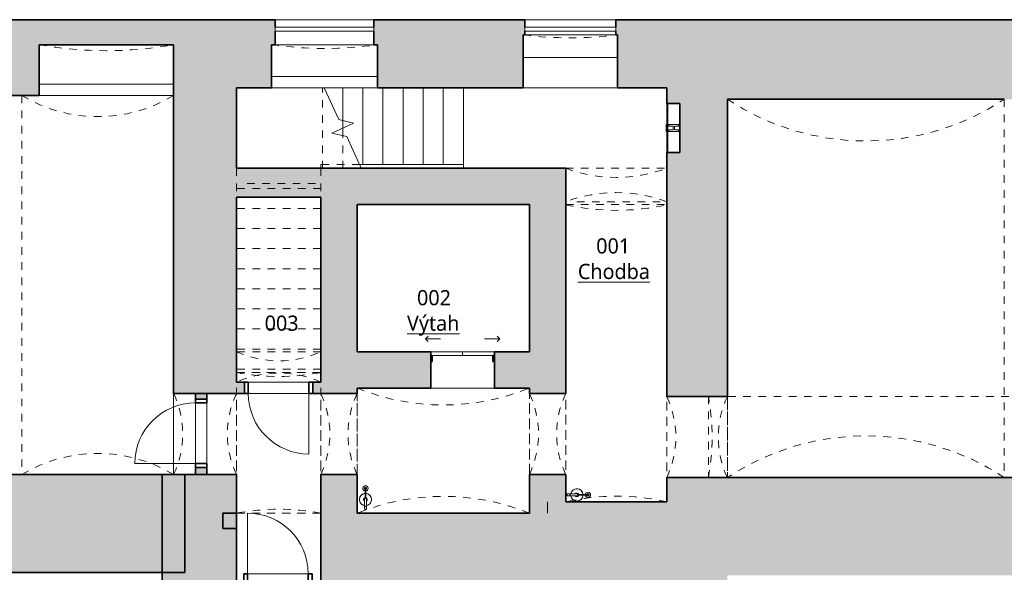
# Model space of a CAD drawing. Header units: metres. Extents: x -0.2 to 44.7, y -1.1 to 27.9.
# Tile 3 of 7: x 8.6 to 21.6, y 7.5 to 14.7. Entities that reach past the tile are written whole.
import ezdxf

# ---------------------------------------------------------------- set-up
doc = ezdxf.new("R2010")
doc.units = ezdxf.units.M
for name, pattern in [('AV - Carkovana 2mm', [0.0027, 0.002, -0.0007]), ('AV - Cerch_ 1 tecka 4mm', [0.006, 0.004, -0.001, 0, -0.001]), ('AV - Cerch_ 2 tecky 2mm', [0.0038, 0.002, -0.0006, 0, -0.0006, 0, -0.0006]), ('AV - Cerch_ 2 tecky 4mm', [0.008, 0.004, -0.0015, 0, -0.001, 0, -0.0015])]:
    doc.linetypes.add(name, pattern=pattern)
doc.layers.add('AV-MISTNOSTI', color=5, linetype='Continuous', lineweight=5, true_color=0x0000ff)
for name, color, linetype, lineweight in [('AV-SRAFY', 7, 'Continuous', 35), ('AV-STAVBA', 7, 'Continuous', 18), ('AV-VYBAVENI', 7, 'Continuous', 18)]:
    doc.layers.add(name, color=color, linetype=linetype, lineweight=lineweight)
doc.styles.add('Trebuchet MS_B', font='trebuc.ttf', dxfattribs={"height": 0.2})

# ---------------------------------------------------------------- blocks, each defined once
blk = doc.blocks.new('GM_Otvor s klenutým nadpražím - 1070x2150_1200-881159-1PP')
at = {"layer": 'AV-STAVBA', "color": 254, "linetype": 'AV - Cerch_ 1 tecka 4mm', "lineweight": 13, "true_color": 0xcccccc}
for p, q in [((-0.535, 0.24), (0.535, 0.24)), ((0.451, -0.24), (-0.451, -0.24))]:
    blk.add_line(p, q, dxfattribs=at)
for centre, start, end in [((0, 1.373), 244.7157, 295.2843), ((0, -1.373), 64.7157, 115.2843)]:
    blk.add_arc(centre, 1.253, start, end, dxfattribs=at)
blk = doc.blocks.new('GM_Otvor s klenutým nadpražím - 1070x2100_1400-881446-1PP')
at = {"layer": 'AV-STAVBA', "color": 254, "linetype": 'AV - Cerch_ 1 tecka 4mm', "lineweight": 13, "true_color": 0xcccccc}
for p, q in [((-0.535, 0.4), (0.535, 0.4)), ((0.451, -0.4), (-0.451, -0.4))]:
    blk.add_line(p, q, dxfattribs=at)
for centre, start, end in [((0, 1.533), 244.7157, 295.2843), ((0, -1.533), 64.7157, 115.2843)]:
    blk.add_arc(centre, 1.253, start, end, dxfattribs=at)
blk = doc.blocks.new('GM_Otvor s klenutým nadpražím - 1070x2150_1200-898505-1PP')
at = {"layer": 'AV-STAVBA', "color": 254, "linetype": 'AV - Cerch_ 1 tecka 4mm', "lineweight": 13, "true_color": 0xcccccc}
for p, q in [((-0.535, 0.415), (0.535, 0.415)), ((0.451, -0.415), (-0.451, -0.415))]:
    blk.add_line(p, q, dxfattribs=at)
for centre, start, end in [((0, 1.548), 244.7157, 295.2843), ((0, -1.548), 64.7157, 115.2843)]:
    blk.add_arc(centre, 1.253, start, end, dxfattribs=at)
blk = doc.blocks.new('GM_Otvor_obdélníkový - 1110x2000-898613-1PP')
at = {"layer": 'AV-STAVBA', "color": 254, "linetype": 'AV - Cerch_ 1 tecka 4mm', "lineweight": 13, "true_color": 0xcccccc}
for p, q in [((-0.555, 0.475), (0.555, 0.475)), ((-0.555, -0.475), (0.555, -0.475)), ((-0.555, -0.475), (0.555, -0.475))]:
    blk.add_line(p, q, dxfattribs=at)
blk = doc.blocks.new('DO_1-P_Ocel_ - 800x1850_150-1029145-1PP')
at = {"layer": 'AV-STAVBA', "color": 254, "true_color": 0xcccccc}
for p, q in [((-0.4, 0.875), (-0.4, 0.075)), ((-0.4, 0.075), (0.4, 0.075)), ((-0.4, -0.075), (0.4, -0.075))]:
    blk.add_line(p, q, dxfattribs=at)
at = {"layer": 'AV-STAVBA', "color": 254, "linetype": 'AV - Cerch_ 1 tecka 4mm', "true_color": 0xcccccc}
for p, q in [((-0.45, 0.075), (0.45, 0.075)), ((-0.4, 0.075), (0.4, 0.075)), ((-0.45, -0.075), (0.45, -0.075)), ((-0.4, -0.075), (0.4, -0.075))]:
    blk.add_line(p, q, dxfattribs=at)
at = {"layer": 'AV-STAVBA', "color": 254, "lineweight": 35, "true_color": 0xcccccc}
for p, q in [((-0.4, 0.075), (-0.45, 0.075)), ((-0.45, 0.075), (-0.45, -0.075)), ((-0.4, -0.075), (-0.4, 0.075)), ((0.45, 0.075), (0.4, 0.075)), ((0.4, 0.075), (0.4, -0.075)), ((0.45, -0.075), (0.45, 0.075)), ((-0.45, -0.075), (-0.4, -0.075)), ((0.4, -0.075), (0.45, -0.075))]:
    blk.add_line(p, q, dxfattribs=at)
at = {"layer": 'AV-STAVBA', "color": 254, "true_color": 0xcccccc}
blk.add_arc((-0.4, 0.075), 0.8, 0, 90, dxfattribs=at)
blk = doc.blocks.new('DO_1-P_Ocel_ - 800x1970_150-917843-1PP')
at = {"layer": 'AV-STAVBA', "color": 254, "true_color": 0xcccccc}
for p, q in [((-0.4, 0.875), (-0.4, 0.075)), ((-0.4, 0.075), (0.4, 0.075)), ((-0.4, -0.075), (0.4, -0.075))]:
    blk.add_line(p, q, dxfattribs=at)
at = {"layer": 'AV-STAVBA', "color": 254, "linetype": 'AV - Cerch_ 1 tecka 4mm', "true_color": 0xcccccc}
for p, q in [((-0.45, 0.075), (0.45, 0.075)), ((-0.4, 0.075), (0.4, 0.075)), ((-0.45, -0.075), (0.45, -0.075)), ((-0.4, -0.075), (0.4, -0.075))]:
    blk.add_line(p, q, dxfattribs=at)
at = {"layer": 'AV-STAVBA', "color": 254, "lineweight": 35, "true_color": 0xcccccc}
for p, q in [((-0.4, 0.075), (-0.45, 0.075)), ((-0.45, 0.075), (-0.45, -0.075)), ((-0.4, -0.075), (-0.4, 0.075)), ((0.45, 0.075), (0.4, 0.075)), ((0.4, 0.075), (0.4, -0.075)), ((0.45, -0.075), (0.45, 0.075)), ((-0.45, -0.075), (-0.4, -0.075)), ((0.4, -0.075), (0.45, -0.075))]:
    blk.add_line(p, q, dxfattribs=at)
at = {"layer": 'AV-STAVBA', "color": 254, "true_color": 0xcccccc}
blk.add_arc((-0.4, 0.075), 0.8, 0, 90, dxfattribs=at)
blk = doc.blocks.new('DO_2_Ocel__posuvné_výtahové - 800x1970-923742-1PP')
at = {"layer": 'AV-STAVBA', "color": 254, "linetype": 'AV - Cerch_ 1 tecka 4mm', "true_color": 0xcccccc}
blk.add_line((-0.52, 0.24), (0.52, 0.24), dxfattribs=at)
at = {"layer": 'AV-STAVBA', "color": 254, "lineweight": 35, "true_color": 0xcccccc}
for p, q in [((-0.4, -0.11), (-0.42, -0.11)), ((-0.42, -0.11), (-0.42, -0.19)), ((-0.4, -0.19), (-0.4, -0.11)), ((0.42, -0.11), (0.4, -0.11)), ((0.4, -0.11), (0.4, -0.19)), ((0.42, -0.19), (0.42, -0.11)), ((-0.42, -0.19), (-0.4, -0.19)), ((0.4, -0.19), (0.42, -0.19))]:
    blk.add_line(p, q, dxfattribs=at)
at = {"layer": 'AV-STAVBA', "color": 254, "true_color": 0xcccccc}
for p, q in [((-0.42, -0.19), (0, -0.19)), ((-0.42, -0.24), (-0.42, -0.19)), ((0, -0.24), (-0.42, -0.24)), ((0, -0.19), (0.42, -0.19)), ((0, -0.19), (0.42, -0.19)), ((0, -0.24), (0, -0.19)), ((0.42, -0.24), (0, -0.24)), ((0.42, -0.19), (0.42, -0.24)), ((-0.49, -0.41), (-0.454, -0.375)), ((0.49, -0.41), (0.454, -0.375)), ((-0.49, -0.41), (-0.29, -0.41)), ((-0.49, -0.41), (-0.454, -0.445)), ((0.49, -0.41), (0.29, -0.41)), ((0.49, -0.41), (0.454, -0.445))]:
    blk.add_line(p, q, dxfattribs=at)
blk = doc.blocks.new('GM_Otvor s klenutým nadpražím - 1330x2730_1400-924258-1PP')
at = {"layer": 'AV-STAVBA', "color": 254, "linetype": 'AV - Cerch_ 1 tecka 4mm', "lineweight": 13, "true_color": 0xcccccc}
for p, q in [((-0.665, 0.24), (0.665, 0.24)), ((0.581, -0.202), (-0.581, -0.202))]:
    blk.add_line(p, q, dxfattribs=at)
for centre, start, end in [((0, 2.023), 249.542, 290.458), ((0, -1.984), 69.542, 110.458)]:
    blk.add_arc(centre, 1.903, start, end, dxfattribs=at)
blk = doc.blocks.new('GM_Otvor_obdélníkový - 1110x2380-1031040-1PP')
at = {"layer": 'AV-STAVBA', "color": 254, "linetype": 'AV - Cerch_ 1 tecka 4mm', "lineweight": 13, "true_color": 0xcccccc}
for p, q in [((-0.555, 0.19), (0.555, 0.19)), ((-0.555, -0.19), (0.555, -0.19)), ((-0.555, -0.19), (0.555, -0.19))]:
    blk.add_line(p, q, dxfattribs=at)
blk = doc.blocks.new('Railing - Railing-1021996-1PP')
at = {"layer": 'AV-STAVBA', "color": 254, "linetype": 'AV - Cerch_ 2 tecky 2mm', "true_color": 0xcccccc}
for p, q in [((12.555, 12.789), (12.555, 12.839)), ((12.58, 12.839), (12.555, 12.839)), ((12.58, 12.789), (12.555, 12.789)), ((13.068, 12.839), (12.58, 12.839)), ((13.092, 12.789), (12.58, 12.789))]:
    blk.add_line(p, q, dxfattribs=at)
at = {"layer": 'AV-STAVBA', "color": 254, "true_color": 0xcccccc}
for p, q in [((13.068, 12.839), (13.092, 12.789)), ((14.435, 12.839), (13.068, 12.839)), ((14.435, 12.789), (13.092, 12.789)), ((14.435, 12.839), (14.435, 12.789))]:
    blk.add_line(p, q, dxfattribs=at)
blk = doc.blocks.new('GM_Otvor_obdélníkový - 1110x2050-1031564-1PP')
at = {"layer": 'AV-STAVBA', "color": 254, "linetype": 'AV - Cerch_ 1 tecka 4mm', "lineweight": 13, "true_color": 0xcccccc}
for p, q in [((-0.475, 0.1), (0.475, 0.1)), ((-0.475, -0.1), (0.475, -0.1)), ((-0.475, -0.1), (0.475, -0.1))]:
    blk.add_line(p, q, dxfattribs=at)
blk = doc.blocks.new('WI_1-1_sklepní_s příčlemi_s klenutým nadpražím_2x šikmý parapet_ nadpraží - 1300x600-1034807-1PP')
at = {"layer": 'AV-STAVBA', "color": 254, "true_color": 0xcccccc}
for p, q in [((-0.65, -0.3), (0.65, -0.3)), ((-0.65, -0.35), (-0.65, -0.3)), ((0.65, -0.35), (-0.65, -0.35)), ((0.65, -0.3), (0.65, -0.35))]:
    blk.add_line(p, q, dxfattribs=at)
at = {"layer": 'AV-STAVBA', "color": 254, "linetype": 'AV - Carkovana 2mm', "true_color": 0xcccccc}
blk.add_arc((0, -5.071), 5, 81.9522, 98.0478, dxfattribs=at)
blk = doc.blocks.new('WI_1-1_sklepní_s příčlemi_s klenutým nadpražím_2x šikmý parapet_ nadpraží - 1200x600-1035326-1PP')
at = {"layer": 'AV-STAVBA', "color": 254, "true_color": 0xcccccc}
for p, q in [((-0.6, -0.3), (0.6, -0.3)), ((-0.6, -0.35), (-0.6, -0.3)), ((0.6, -0.35), (-0.6, -0.35)), ((0.6, -0.3), (0.6, -0.35))]:
    blk.add_line(p, q, dxfattribs=at)
at = {"layer": 'AV-STAVBA', "color": 254, "linetype": 'AV - Carkovana 2mm', "true_color": 0xcccccc}
blk.add_arc((0, -5.211), 5, 82.877, 97.123, dxfattribs=at)
blk = doc.blocks.new('WI_nika_sklepní_s příčlemi_s klenutým nadpražím_2x šikmý parapet_ nadpraží - 1770x600-1042306-1PP')
at = {"layer": 'AV-STAVBA', "color": 254, "linetype": 'AV - Carkovana 2mm', "true_color": 0xcccccc}
blk.add_arc((0, -5.091), 5, 79.8049, 100.1951, dxfattribs=at)
blk = doc.blocks.new('GM_Void_valená klenba - GM_Void_valená klenba-1524405-1PP')
at = {"layer": 'AV-STAVBA', "color": 254, "linetype": 'AV - Cerch_ 1 tecka 4mm', "lineweight": 13, "true_color": 0xcccccc}
for p, q in [((-1.825, 2.495), (-1.825, -2.495)), ((-1.825, 2.495), (1.825, 2.495)), ((1.825, 2.495), (1.825, -2.495)), ((-1.825, -2.495), (1.825, -2.495))]:
    blk.add_line(p, q, dxfattribs=at)
for centre, start, end in [((0, 5.244), 236.4248, 303.5752), ((0, -5.244), 56.4248, 123.5752)]:
    blk.add_arc(centre, 3.3, start, end, dxfattribs=at)
blk = doc.blocks.new('GM_Void_valená klenba - GM_Void_valená klenba-1524406-1PP')
at = {"layer": 'AV-STAVBA', "color": 254, "linetype": 'AV - Cerch_ 1 tecka 4mm', "lineweight": 13, "true_color": 0xcccccc}
for p, q in [((-0.535, 2.08), (-0.535, -2.08)), ((-0.535, 2.08), (0.535, 2.08)), ((0.535, 2.08), (0.535, -2.08)), ((-0.535, -2.08), (0.535, -2.08))]:
    blk.add_line(p, q, dxfattribs=at)
for centre, start, end in [((0, 5.032), 259.7273, 280.2727), ((0, -5.032), 79.7273, 100.2727)]:
    blk.add_arc(centre, 3, start, end, dxfattribs=at)
blk = doc.blocks.new('GM_Void_valená klenba - GM_Void_valená klenba-1524407-1PP')
at = {"layer": 'AV-STAVBA', "color": 254, "linetype": 'AV - Cerch_ 1 tecka 4mm', "lineweight": 13, "true_color": 0xcccccc}
for p, q in [((-0.665, 1.96), (-0.665, -1.96)), ((-0.665, 1.96), (0.665, 1.96)), ((0.665, 1.96), (0.665, -1.96)), ((-0.665, -1.96), (0.665, -1.96))]:
    blk.add_line(p, q, dxfattribs=at)
for centre, start, end in [((0, 4.885), 257.1931, 282.8069), ((0, -4.885), 77.1931, 102.8069)]:
    blk.add_arc(centre, 3, start, end, dxfattribs=at)
blk = doc.blocks.new('GM_Void_valená klenba - GM_Void_valená klenba-1524408-1PP')
at = {"layer": 'AV-STAVBA', "color": 254, "linetype": 'AV - Cerch_ 1 tecka 4mm', "lineweight": 13, "true_color": 0xcccccc}
for p, q in [((-1.135, 0.825), (-1.135, -0.825)), ((-1.135, 0.825), (1.135, 0.825)), ((1.135, 0.825), (1.135, -0.825)), ((-1.135, -0.825), (1.135, -0.825))]:
    blk.add_line(p, q, dxfattribs=at)
for centre, start, end in [((0, 3.602), 247.7695, 292.2305), ((0, -3.602), 67.7695, 112.2305)]:
    blk.add_arc(centre, 3, start, end, dxfattribs=at)
blk = doc.blocks.new('GM_Void_valená klenba - GM_Void_valená klenba-1524438-1PP')
at = {"layer": 'AV-STAVBA', "color": 254, "linetype": 'AV - Cerch_ 1 tecka 4mm', "lineweight": 13, "true_color": 0xcccccc}
for p, q in [((-1, 2.5), (-1, -2.5)), ((-1, 2.5), (1, 2.5)), ((1, 2.5), (1, -2.5)), ((-1, -2.5), (1, -2.5))]:
    blk.add_line(p, q, dxfattribs=at)
for centre, start, end in [((0, 4.151), 238.7928, 301.2072), ((0, -4.151), 58.7928, 121.2072)]:
    blk.add_arc(centre, 1.93, start, end, dxfattribs=at)
blk = doc.blocks.new('GM_Otvor s klenutým nadpražím - 1110x2600-1650309-1PP')
at = {"layer": 'AV-STAVBA', "color": 254, "linetype": 'AV - Cerch_ 1 tecka 4mm', "lineweight": 13, "true_color": 0xcccccc}
for p, q in [((0.471, 0.125), (-0.471, 0.125)), ((-0.555, -0.275), (0.555, -0.275))]:
    blk.add_line(p, q, dxfattribs=at)
for centre, start, end in [((0, 1.348), 245.5991, 294.4009), ((0, -1.498), 65.5991, 114.4009)]:
    blk.add_arc(centre, 1.343, start, end, dxfattribs=at)
blk = doc.blocks.new('GM_Void_valená klenba - GM_Void_valená klenba-1534240-1PP')
at = {"layer": 'AV-STAVBA', "color": 254, "linetype": 'AV - Cerch_ 1 tecka 4mm', "lineweight": 13, "true_color": 0xcccccc}
for p, q in [((-0.555, 0.928), (-0.555, -0.927)), ((-0.555, 0.928), (0.555, 0.928)), ((0.555, 0.928), (0.555, -0.927)), ((-0.555, -0.927), (0.555, -0.927))]:
    blk.add_line(p, q, dxfattribs=at)
for centre, start, end in [((0, 3.876), 259.3389, 280.6611), ((0, -3.876), 79.3389, 100.6611)]:
    blk.add_arc(centre, 3, start, end, dxfattribs=at)
blk = doc.blocks.new('PF_Hydrant pod omítku - 650x650-1545743-1PP')
at = {"layer": 'AV-VYBAVENI', "color": 254, "true_color": 0xcccccc}
for p, q in [((-0.778, 0.4), (-0.128, 0.4)), ((-0.778, 0.4), (-0.778, 0.387)), ((-0.778, 0.4), (-0.778, 0.225)), ((-0.498, 0.405), (-0.478, 0.405)), ((-0.498, 0.4), (-0.498, 0.405)), ((-0.478, 0.405), (-0.428, 0.405)), ((-0.478, 0.4), (-0.478, 0.405)), ((-0.428, 0.405), (-0.408, 0.405)), ((-0.428, 0.4), (-0.428, 0.405)), ((-0.408, 0.4), (-0.408, 0.405)), ((-0.128, 0.4), (-0.128, 0.387)), ((-0.128, 0.225), (-0.128, 0.4)), ((-0.128, 0.387), (-0.778, 0.387)), ((-0.498, 0.372), (-0.498, 0.242)), ((-0.478, 0.372), (-0.498, 0.372)), ((-0.478, 0.317), (-0.478, 0.372)), ((-0.428, 0.317), (-0.478, 0.317)), ((-0.428, 0.297), (-0.478, 0.297)), ((-0.478, 0.242), (-0.478, 0.297)), ((-0.428, 0.372), (-0.428, 0.317)), ((-0.408, 0.372), (-0.428, 0.372)), ((-0.428, 0.297), (-0.428, 0.242)), ((-0.408, 0.242), (-0.408, 0.372)), ((-0.778, 0.225), (-0.128, 0.225)), ((-0.498, 0.242), (-0.478, 0.242)), ((-0.428, 0.242), (-0.408, 0.242))]:
    blk.add_line(p, q, dxfattribs=at)
blk = doc.blocks.new('GM_Hasicí přístroj - Hasici pristroj-1546942-1PP')
at = {"layer": 'AV-STAVBA', "color": 254, "lineweight": 13, "true_color": 0xcccccc}
for p, q in [((-0.042, 0.004), (-0.101, 0.004)), ((-0.042, 0.011), (0.058, 0.011)), ((-0.042, 0.011), (-0.042, -0.014)), ((0.058, 0.011), (0.06, 0.011)), ((0.058, 0.011), (0.058, -0.014)), ((0.06, 0.011), (0.098, 0.011)), ((0.06, 0.011), (0.06, -0.014)), ((0.098, 0.011), (0.098, -0.014)), ((-0.101, -0.006), (-0.042, -0.006)), ((0.058, -0.014), (-0.042, -0.014)), ((0.06, -0.014), (0.058, -0.014)), ((0.098, -0.014), (0.06, -0.014))]:
    blk.add_line(p, q, dxfattribs=at)
at = {"layer": 'AV-STAVBA', "color": 254, "lineweight": 13, "true_color": 0xcccccc, "flags": 128}
for points in [[(-0.101, 0.004), (-0.103, 0.004), (-0.106, 0.004), (-0.109, 0.004), (-0.112, 0.004), (-0.115, 0.004), (-0.118, 0.004), (-0.121, 0.004), (-0.123, 0.004), (-0.126, 0.004), (-0.129, 0.004), (-0.131, 0.004), (-0.134, 0.004), (-0.137, 0.004), (-0.139, 0.004), (-0.142, 0.004), (-0.144, 0.004), (-0.147, 0.004), (-0.149, 0.004), (-0.151, 0.004), (-0.153, 0.004), (-0.156, 0.004), (-0.158, 0.004), (-0.16, 0.004), (-0.162, 0.004), (-0.163, 0.004), (-0.165, 0.004), (-0.167, 0.004), (-0.168, 0.004), (-0.17, 0.004), (-0.171, 0.004), (-0.171, 0.004)], [(-0.171, -0.006), (-0.17, -0.006), (-0.169, -0.006), (-0.167, -0.006), (-0.166, -0.006), (-0.164, -0.006), (-0.162, -0.006), (-0.16, -0.006), (-0.158, -0.006), (-0.156, -0.006), (-0.154, -0.006), (-0.152, -0.006), (-0.15, -0.006), (-0.148, -0.006), (-0.145, -0.006), (-0.143, -0.006), (-0.14, -0.006), (-0.138, -0.006), (-0.135, -0.006), (-0.133, -0.006), (-0.13, -0.006), (-0.127, -0.006), (-0.124, -0.006), (-0.122, -0.006), (-0.119, -0.006), (-0.116, -0.006), (-0.113, -0.006), (-0.11, -0.006), (-0.107, -0.006), (-0.105, -0.006), (-0.102, -0.006), (-0.101, -0.006)]]:
    blk.add_lwpolyline(points, dxfattribs=at)
at = {"layer": 'AV-STAVBA', "color": 254, "lineweight": 13, "true_color": 0xcccccc}
for centre, radius, start, end in [((-0.177, -0.001), 0.035, 7.2375, 180), ((-0.176, -0.001), 0.015, 18.6492, 180), ((-0.176, -0.001), 0.015, 165, 180), ((-0.176, -0.001), 0.015, 105, 134.9362), ((-0.171, -0.001), 0.005, 150, 180), ((-0.171, -0.001), 0.005, 90, 120), ((-0.176, -0.001), 0.015, 45.0638, 75), ((-0.176, -0.001), 0.015, 18.6492, 44.9362), ((-0.031, -0.001), 0.08, 90, 176.3766), ((-0.031, -0.001), 0.08, 159.9713, 176.4282), ((-0.031, -0.001), 0.08, 114.9713, 155.3775), ((-0.031, -0.001), 0.08, 90, 110.0287), ((-0.031, -0.001), 0.025, 90, 169.2003), ((-0.031, -0.001), 0.08, 69.9713, 90), ((-0.031, -0.001), 0.08, 9.1868, 90), ((-0.031, -0.001), 0.025, 30, 90), ((-0.031, -0.001), 0.08, 24.6225, 65.0287), ((-0.031, -0.001), 0.08, 9.0556, 20.0287), ((-0.177, -0.001), 0.035, 180, 351.9689), ((-0.176, -0.001), 0.015, 174.9501, 180), ((-0.176, -0.001), 0.015, 180, 185.0499), ((-0.176, -0.001), 0.015, 180, 224.9362), ((-0.176, -0.001), 0.015, 180, 341.9765), ((-0.176, -0.001), 0.015, 240, 270), ((-0.171, -0.001), 0.005, 180, 210), ((-0.171, -0.001), 0.005, 240, 285), ((-0.176, -0.001), 0.015, 330, 341.9765), ((-0.031, -0.001), 0.08, 183.5619, 200.0287), ((-0.031, -0.001), 0.08, 183.6137, 270), ((-0.031, -0.001), 0.08, 204.9713, 245.0287), ((-0.031, -0.001), 0.08, 249.9713, 270), ((-0.031, -0.001), 0.025, 190.7995, 270), ((-0.031, -0.001), 0.08, 270, 350.8132), ((-0.031, -0.001), 0.025, 270, 330), ((-0.031, -0.001), 0.08, 270, 290.0287), ((-0.031, -0.001), 0.08, 294.9713, 335.0287), ((-0.031, -0.001), 0.08, 339.9713, 350.9444)]:
    blk.add_arc(centre, radius, start, end, dxfattribs=at)
for points, knots in [([(-0.176, -0.001), (-0.176, -0.001), (-0.176, 0), (-0.175, 0.002), (-0.174, 0.003), (-0.173, 0.003), (-0.173, 0.003), (-0.172, 0.003)], [0, 0, 0, 0, 0.1111111, 0.2222222, 0.3333333, 0.3888889, 0.4444444, 0.4444444, 0.4444444, 0.4444444]), ([(-0.169, -0.006), (-0.169, -0.006), (-0.17, -0.006), (-0.171, -0.006), (-0.171, -0.006), (-0.172, -0.006), (-0.173, -0.006), (-0.174, -0.006), (-0.175, -0.005), (-0.176, -0.003), (-0.176, -0.002), (-0.176, -0.001)], [0.3333333, 0.3333333, 0.3333333, 0.3333333, 0.3888889, 0.4444444, 0.5, 0.5555556, 0.6111111, 0.6666667, 0.7777778, 0.8888889, 1, 1, 1, 1])]:
    blk.add_open_spline(points, degree=3, knots=knots, dxfattribs=at)
for points in [[(-0.1, -0.001), (-0.1, -0.001), (-0.1, 0), (-0.1, 0.002), (-0.101, 0.003), (-0.101, 0.003), (-0.101, 0.003)], [(-0.101, -0.006), (-0.101, -0.006), (-0.101, -0.006), (-0.1, -0.005), (-0.1, -0.003), (-0.1, -0.002), (-0.1, -0.001)]]:
    blk.add_open_spline(points, degree=3, dxfattribs=at)
blk = doc.blocks.new('GM_Hasicí přístroj - Hasici pristroj-V2-1PP')
at = {"layer": 'AV-STAVBA', "color": 254, "lineweight": 13, "true_color": 0xcccccc}
for p, q in [((-0.042, 0.004), (-0.101, 0.004)), ((-0.042, 0.011), (0.058, 0.011)), ((-0.042, 0.011), (-0.042, -0.014)), ((0.058, 0.011), (0.06, 0.011)), ((0.058, 0.011), (0.058, -0.014)), ((0.06, 0.011), (0.098, 0.011)), ((0.06, 0.011), (0.06, -0.014)), ((0.098, 0.011), (0.098, -0.014)), ((-0.101, -0.006), (-0.042, -0.006)), ((0.058, -0.014), (-0.042, -0.014)), ((0.06, -0.014), (0.058, -0.014)), ((0.098, -0.014), (0.06, -0.014))]:
    blk.add_line(p, q, dxfattribs=at)
at = {"layer": 'AV-STAVBA', "color": 254, "lineweight": 13, "true_color": 0xcccccc, "flags": 128}
for points in [[(-0.101, 0.004), (-0.103, 0.004), (-0.106, 0.004), (-0.109, 0.004), (-0.112, 0.004), (-0.115, 0.004), (-0.118, 0.004), (-0.121, 0.004), (-0.123, 0.004), (-0.126, 0.004), (-0.129, 0.004), (-0.131, 0.004), (-0.134, 0.004), (-0.137, 0.004), (-0.139, 0.004), (-0.142, 0.004), (-0.144, 0.004), (-0.147, 0.004), (-0.149, 0.004), (-0.151, 0.004), (-0.153, 0.004), (-0.156, 0.004), (-0.158, 0.004), (-0.16, 0.004), (-0.162, 0.004), (-0.163, 0.004), (-0.165, 0.004), (-0.167, 0.004), (-0.168, 0.004), (-0.17, 0.004), (-0.171, 0.004), (-0.171, 0.004)], [(-0.171, -0.006), (-0.17, -0.006), (-0.169, -0.006), (-0.167, -0.006), (-0.166, -0.006), (-0.164, -0.006), (-0.162, -0.006), (-0.16, -0.006), (-0.158, -0.006), (-0.156, -0.006), (-0.154, -0.006), (-0.152, -0.006), (-0.15, -0.006), (-0.148, -0.006), (-0.145, -0.006), (-0.143, -0.006), (-0.14, -0.006), (-0.138, -0.006), (-0.135, -0.006), (-0.133, -0.006), (-0.13, -0.006), (-0.127, -0.006), (-0.124, -0.006), (-0.122, -0.006), (-0.119, -0.006), (-0.116, -0.006), (-0.113, -0.006), (-0.11, -0.006), (-0.107, -0.006), (-0.105, -0.006), (-0.102, -0.006), (-0.101, -0.006)]]:
    blk.add_lwpolyline(points, dxfattribs=at)
at = {"layer": 'AV-STAVBA', "color": 254, "lineweight": 13, "true_color": 0xcccccc}
for centre, radius, start, end in [((-0.177, -0.001), 0.035, 7.2375, 180), ((-0.176, -0.001), 0.015, 18.6492, 180), ((-0.176, -0.001), 0.015, 165, 180), ((-0.176, -0.001), 0.015, 105, 134.9362), ((-0.171, -0.001), 0.005, 150, 180), ((-0.171, -0.001), 0.005, 90, 120), ((-0.176, -0.001), 0.015, 45.0638, 75), ((-0.176, -0.001), 0.015, 18.6492, 44.9362), ((-0.031, -0.001), 0.08, 90, 176.3766), ((-0.031, -0.001), 0.08, 159.9713, 176.4282), ((-0.031, -0.001), 0.08, 114.9713, 155.0287), ((-0.031, -0.001), 0.08, 90, 110.4363), ((-0.031, -0.001), 0.025, 90, 169.2003), ((-0.031, -0.001), 0.08, 69.9713, 90), ((-0.031, -0.001), 0.08, 9.1868, 90), ((-0.031, -0.001), 0.025, 30, 90), ((-0.031, -0.001), 0.08, 24.9713, 65.0287), ((-0.031, -0.001), 0.08, 9.0556, 20.0287), ((-0.177, -0.001), 0.035, 180, 351.9689), ((-0.176, -0.001), 0.015, 174.9501, 180), ((-0.176, -0.001), 0.015, 180, 185.0499), ((-0.176, -0.001), 0.015, 180, 224.9362), ((-0.176, -0.001), 0.015, 180, 341.9765), ((-0.176, -0.001), 0.015, 240, 270), ((-0.171, -0.001), 0.005, 180, 210), ((-0.171, -0.001), 0.005, 240, 285), ((-0.176, -0.001), 0.015, 330, 341.9765), ((-0.031, -0.001), 0.08, 183.5619, 200.0287), ((-0.031, -0.001), 0.08, 183.6137, 270), ((-0.031, -0.001), 0.08, 204.9713, 245.0287), ((-0.031, -0.001), 0.08, 249.5637, 270), ((-0.031, -0.001), 0.025, 190.7995, 270), ((-0.031, -0.001), 0.08, 270, 350.8132), ((-0.031, -0.001), 0.025, 270, 330), ((-0.031, -0.001), 0.08, 270, 290.0287), ((-0.031, -0.001), 0.08, 294.9713, 335.0287), ((-0.031, -0.001), 0.08, 339.9713, 350.9444)]:
    blk.add_arc(centre, radius, start, end, dxfattribs=at)
for points, knots in [([(-0.176, -0.001), (-0.176, -0.001), (-0.176, 0), (-0.175, 0.002), (-0.174, 0.003), (-0.173, 0.003), (-0.173, 0.003), (-0.172, 0.003)], [0, 0, 0, 0, 0.1111111, 0.2222222, 0.3333333, 0.3888889, 0.4444444, 0.4444444, 0.4444444, 0.4444444]), ([(-0.169, -0.006), (-0.169, -0.006), (-0.17, -0.006), (-0.171, -0.006), (-0.171, -0.006), (-0.172, -0.006), (-0.173, -0.006), (-0.174, -0.006), (-0.175, -0.005), (-0.176, -0.003), (-0.176, -0.002), (-0.176, -0.001)], [0.3333333, 0.3333333, 0.3333333, 0.3333333, 0.3888889, 0.4444444, 0.5, 0.5555556, 0.6111111, 0.6666667, 0.7777778, 0.8888889, 1, 1, 1, 1])]:
    blk.add_open_spline(points, degree=3, knots=knots, dxfattribs=at)
for points in [[(-0.1, -0.001), (-0.1, -0.001), (-0.1, 0), (-0.1, 0.002), (-0.101, 0.003), (-0.101, 0.003), (-0.101, 0.003)], [(-0.101, -0.006), (-0.101, -0.006), (-0.101, -0.006), (-0.1, -0.005), (-0.1, -0.003), (-0.1, -0.002), (-0.1, -0.001)]]:
    blk.add_open_spline(points, degree=3, dxfattribs=at)
blk = doc.blocks.new('D0089 - 1514 - OÚPSŘ_Benešova_rvt-1-1PP')
at = {"layer": 'AV-SRAFY', "lineweight": 5, "true_color": 0xcccccc}
h = blk.add_hatch(color=254, dxfattribs=at)
h.paths.add_polyline_path([(10.615, 13.748), (11.445, 13.748), (11.445, 13.805), (10.615, 13.805)])
h.paths.add_polyline_path([(7.142, 13.748), (8.845, 13.748), (8.845, 13.805), (7.142, 13.805), (7.142, 14.748), (6.155, 14.748), (6.155, 13.748), (6.983, 13.748)])
for points in [[(11.445, 13.805), (11.445, 14.748), (7.142, 14.748), (7.142, 13.805), (8.845, 13.805), (8.845, 14.418), (10.615, 14.418), (10.615, 13.805)], [(11.445, 12.788), (11.445, 13.748), (10.615, 13.748), (10.615, 12.788)], [(11.265, 7.288), (11.265, 8.038), (10.615, 8.038), (10.615, 8.748), (10.465, 8.748), (10.465, 7.288)]]:
    blk.add_hatch(color=254, dxfattribs=at).paths.add_polyline_path(points)
h = blk.add_hatch(color=254, dxfattribs=at)
h.paths.add_polyline_path([(14.016, 13.848), (14.016, 14.748), (13.255, 14.748), (13.255, 14.418), (13.305, 14.418), (13.305, 13.848)])
h.paths.add_polyline_path([(11.905, 13.848), (11.905, 14.418), (11.955, 14.418), (11.955, 14.748), (11.445, 14.748), (11.445, 13.848), (11.493, 13.848)])
h = blk.add_hatch(color=254, dxfattribs=at)
h.paths.add_polyline_path([(15.225, 13.848), (15.225, 14.024), (14.842, 14.024), (14.842, 14.748), (14.016, 14.748), (14.016, 13.848), (14.842, 13.848)])
h.paths.add_polyline_path([(17.115, 13.848), (17.115, 14.748), (16.996, 14.748), (16.996, 14.024), (16.465, 14.024), (16.465, 13.848), (16.996, 13.848)])
h = blk.add_hatch(color=254, dxfattribs=at)
h.paths.add_polyline_path([(16.465, 14.024), (16.996, 14.024), (16.996, 14.748), (16.445, 14.748), (16.445, 14.548), (16.465, 14.548)])
h.paths.add_polyline_path([(14.842, 14.024), (15.225, 14.024), (15.225, 14.548), (15.245, 14.548), (15.245, 14.748), (14.842, 14.748), (14.842, 14.223)])
h = blk.add_hatch(color=254, dxfattribs=at)
h.paths.add_polyline_path([(34.385, 13.698), (34.385, 13.848), (33.51, 13.848), (33.51, 13.698)])
h.paths.add_polyline_path([(36.845, 13.698), (36.845, 13.848), (35.785, 13.848), (35.785, 13.698), (36.625, 13.698)])
h.paths.add_polyline_path([(22.295, 13.698), (22.82, 13.698), (22.82, 13.848), (22.328, 13.848), (22.328, 14.748), (17.115, 14.748), (17.115, 13.698), (22.186, 13.698)])
h.paths.add_polyline_path([(32.11, 13.698), (32.11, 13.848), (30.485, 13.848), (30.485, 13.698), (31.61, 13.698)])
h.paths.add_polyline_path([(24.12, 13.698), (26.14, 13.698), (26.14, 13.848), (24.12, 13.848)])
h.paths.add_polyline_path([(29.085, 13.698), (29.085, 13.848), (27.44, 13.848), (27.44, 13.698), (27.586, 13.698)])
at = {"layer": 'AV-SRAFY', "lineweight": 18, "true_color": 0xcccccc}
h = blk.add_hatch(color=254, dxfattribs=at)
h.paths.add_polyline_path([(17.915, 8.388), (17.915, 8.708), (17.115, 8.708), (17.115, 8.388), (17.528, 8.388)])
h.paths.add_polyline_path([(17.915, 9.778), (17.915, 13.698), (17.115, 13.698), (17.115, 13.644), (17.29, 13.644), (17.29, 12.994), (17.115, 12.994), (17.115, 9.778), (17.528, 9.778)])
for points in [[(12.555, 12.408), (12.555, 12.788), (10.615, 12.788), (10.615, 12.408), (11.493, 12.408)], [(13.035, 12.308), (15.785, 12.308), (15.785, 12.788), (13.035, 12.788)], [(17.915, 7.288), (17.915, 8.388), (15.545, 8.388), (15.545, 7.288), (17.528, 7.288)]]:
    blk.add_hatch(color=254, dxfattribs=at).paths.add_polyline_path(points)
h = blk.add_hatch(color=254, dxfattribs=at)
h.paths.add_polyline_path([(13.002, 8.238), (13.035, 8.238), (13.035, 8.748), (12.555, 8.748), (12.555, 8.238)])
h.paths.add_polyline_path([(12.555, 9.818), (13.035, 9.818), (13.035, 12.788), (12.555, 12.788), (12.555, 9.891)])
h = blk.add_hatch(color=254, dxfattribs=at)
h.paths.add_polyline_path([(11.445, 8.038), (11.445, 8.748), (10.615, 8.748), (10.615, 8.038), (11.265, 8.038)])
h.paths.add_polyline_path([(10.615, 9.818), (11.445, 9.818), (11.445, 12.408), (10.615, 12.408), (10.615, 11.335)])
h = blk.add_hatch(color=254, dxfattribs=at)
h.paths.add_polyline_path([(15.545, 8.238), (15.545, 8.388), (15.785, 8.388), (15.785, 8.748), (15.305, 8.748), (15.305, 8.238), (15.516, 8.238)])
h.paths.add_polyline_path([(15.516, 9.818), (15.785, 9.818), (15.785, 12.308), (15.305, 12.308), (15.305, 9.818)])
h = blk.add_hatch(color=254, dxfattribs=at)
h.paths.add_polyline_path([(13.035, 9.888), (14.005, 9.888), (14.005, 10.368), (13.035, 10.368), (13.035, 9.891)])
h.paths.add_polyline_path([(14.845, 9.888), (15.305, 9.888), (15.305, 10.368), (14.845, 10.368), (14.845, 10.238)])
h = blk.add_hatch(color=254, dxfattribs=at)
h.paths.add_polyline_path([(12.555, 9.818), (12.555, 9.968), (12.45, 9.968), (12.45, 9.818), (12.499, 9.818)])
h.paths.add_polyline_path([(11.493, 9.818), (11.55, 9.818), (11.55, 9.968), (11.445, 9.968), (11.445, 9.818)])
h = blk.add_hatch(color=254, dxfattribs=at)
h.paths.add_polyline_path([(11.055, 8.748), (11.055, 8.843), (10.905, 8.843), (10.905, 8.748)])
h.paths.add_polyline_path([(11.055, 9.743), (11.055, 9.818), (10.905, 9.818), (10.905, 9.743)])
h = blk.add_hatch(color=254, dxfattribs=at)
h.paths.add_polyline_path([(3.765, 7.458), (6.335, 7.458), (6.335, 8.748), (3.265, 8.748), (3.265, 7.488), (3.765, 7.488)])
h.paths.add_polyline_path([(10.765, 7.458), (10.765, 8.748), (7.765, 8.748), (7.765, 7.458)])
h = blk.add_hatch(color=254, dxfattribs=at)
h.paths.add_polyline_path([(36.845, 7.418), (36.845, 8.708), (34.385, 8.708), (34.385, 7.418), (35.633, 7.418)])
h.paths.add_polyline_path([(24.675, 7.418), (24.675, 8.708), (17.915, 8.708), (17.915, 7.418), (23.563, 7.418)])
h.paths.add_polyline_path([(28.555, 7.418), (28.995, 7.418), (28.995, 8.708), (28.555, 8.708)])
h.paths.add_polyline_path([(27.586, 7.418), (27.755, 7.418), (27.755, 8.708), (25.475, 8.708), (25.475, 7.418)])
h.paths.add_polyline_path([(31.585, 7.418), (31.955, 7.418), (31.955, 8.708), (31.585, 8.708)])
h.paths.add_polyline_path([(30.675, 7.418), (30.785, 7.418), (30.785, 8.708), (30.675, 8.708)])
h.paths.add_polyline_path([(33.415, 7.418), (33.585, 7.418), (33.585, 8.708), (33.415, 8.708), (33.415, 7.725)])
h = blk.add_hatch(color=254, dxfattribs=at)
h.paths.add_polyline_path([(15.516, 7.288), (15.545, 7.288), (15.545, 8.238), (12.555, 8.238), (12.555, 7.288), (13.505, 7.288)])
h.paths.add_polyline_path([(11.265, 7.288), (11.445, 7.288), (11.445, 8.238), (11.265, 8.238), (11.265, 8.038)])
at = {"layer": 'AV-STAVBA', "color": 254, "lineweight": 35, "true_color": 0xcccccc}
for p, q in [((11.445, 14.748), (7.142, 14.748)), ((11.445, 14.748), (11.955, 14.748)), ((11.955, 14.748), (11.955, 14.648)), ((13.255, 14.748), (14.016, 14.748)), ((13.255, 14.748), (13.255, 14.648)), ((14.016, 14.748), (14.842, 14.748)), ((15.245, 14.748), (14.842, 14.748)), ((15.245, 14.748), (15.245, 14.648)), ((16.445, 14.748), (16.996, 14.748)), ((16.445, 14.748), (16.445, 14.648)), ((17.115, 14.748), (16.996, 14.748)), ((17.115, 14.748), (22.328, 14.748)), ((11.955, 14.598), (11.955, 14.418)), ((13.255, 14.598), (13.255, 14.418)), ((15.245, 14.548), (15.225, 14.548)), ((15.225, 14.548), (15.225, 14.024)), ((15.245, 14.598), (15.245, 14.548)), ((16.445, 14.598), (16.445, 14.548)), ((16.445, 14.548), (16.465, 14.548)), ((16.465, 14.548), (16.465, 14.024)), ((8.845, 14.418), (8.845, 13.805)), ((10.615, 14.418), (8.845, 14.418)), ((10.615, 14.418), (10.615, 13.805)), ((11.955, 14.418), (11.905, 14.418)), ((11.905, 13.848), (11.905, 14.418)), ((13.255, 14.418), (13.305, 14.418)), ((13.305, 13.848), (13.305, 14.418)), ((15.225, 13.848), (15.225, 14.024)), ((16.465, 13.848), (16.465, 14.024)), ((8.845, 13.748), (8.845, 13.805)), ((10.615, 13.748), (10.615, 13.805)), ((11.445, 13.848), (11.905, 13.848)), ((11.445, 13.848), (11.445, 13.805)), ((11.445, 13.748), (11.445, 13.805)), ((13.305, 13.848), (14.016, 13.848)), ((15.225, 13.848), (14.016, 13.848)), ((17.115, 13.848), (16.465, 13.848)), ((17.115, 13.698), (17.115, 13.848)), ((6.365, 13.748), (8.845, 13.748)), ((10.615, 12.788), (10.615, 13.748)), ((11.445, 13.748), (11.445, 12.788)), ((17.115, 13.698), (17.115, 13.644)), ((17.128, 13.644), (17.29, 13.644)), ((17.29, 13.644), (17.29, 12.994)), ((17.915, 9.778), (17.915, 13.698)), ((21.565, 13.698), (17.915, 13.698)), ((17.115, 12.994), (17.115, 9.778)), ((17.29, 12.994), (17.128, 12.994)), ((10.615, 12.788), (10.615, 12.408)), ((12.555, 12.788), (11.445, 12.788)), ((13.035, 12.788), (12.555, 12.788)), ((15.785, 12.788), (13.035, 12.788)), ((15.785, 12.308), (15.785, 12.788)), ((10.615, 12.408), (10.615, 9.818)), ((11.445, 12.408), (12.555, 12.408)), ((11.445, 9.968), (11.445, 12.408)), ((12.555, 12.408), (12.555, 9.968)), ((13.035, 10.368), (13.035, 12.308)), ((13.035, 12.308), (15.305, 12.308)), ((15.305, 12.308), (15.305, 10.368)), ((15.785, 9.818), (15.785, 12.308)), ((14.005, 10.368), (13.035, 10.368)), ((14.005, 10.318), (14.005, 10.368)), ((15.305, 10.368), (14.845, 10.368)), ((14.845, 10.368), (14.845, 10.318)), ((14.005, 9.888), (14.005, 10.238)), ((14.845, 10.238), (14.845, 9.888)), ((11.55, 9.968), (11.445, 9.968)), ((12.555, 9.968), (12.45, 9.968)), ((13.035, 9.818), (13.035, 9.888)), ((13.035, 9.888), (14.005, 9.888)), ((14.845, 9.888), (15.305, 9.888)), ((15.305, 9.888), (15.305, 9.818)), ((10.615, 9.818), (11.445, 9.818)), ((10.905, 9.818), (10.905, 9.743)), ((11.055, 9.818), (10.905, 9.818)), ((11.055, 9.743), (11.055, 9.818)), ((11.445, 9.818), (11.55, 9.818)), ((12.45, 9.818), (12.555, 9.818)), ((12.555, 9.818), (13.035, 9.818)), ((15.305, 9.818), (15.785, 9.818)), ((17.115, 9.778), (17.915, 9.778)), ((10.905, 8.843), (10.905, 8.748)), ((11.055, 8.748), (11.055, 8.843)), ((10.765, 8.748), (7.765, 8.748)), ((10.465, 7.288), (10.465, 8.748)), ((10.465, 8.748), (10.615, 8.748)), ((11.445, 8.748), (10.615, 8.748)), ((10.765, 7.458), (10.765, 8.748)), ((10.905, 8.748), (11.055, 8.748)), ((11.445, 8.038), (11.445, 8.748)), ((12.555, 8.748), (12.555, 8.238)), ((13.035, 8.748), (12.555, 8.748)), ((13.035, 8.238), (13.035, 8.748)), ((15.305, 8.748), (15.305, 8.238)), ((15.785, 8.748), (15.305, 8.748)), ((15.785, 8.388), (15.785, 8.748)), ((17.115, 8.708), (17.115, 8.388)), ((17.915, 8.708), (17.115, 8.708)), ((24.675, 8.708), (17.915, 8.708)), ((17.115, 8.388), (15.785, 8.388)), ((11.445, 8.238), (11.265, 8.238)), ((11.265, 8.238), (11.265, 8.038)), ((11.445, 7.288), (11.445, 8.238)), ((12.555, 8.238), (12.555, 7.288)), ((15.305, 8.238), (13.035, 8.238)), ((11.265, 8.038), (11.445, 8.038)), ((7.765, 7.458), (10.765, 7.458))]:
    blk.add_line(p, q, dxfattribs=at)
at = {"layer": 'AV-STAVBA', "color": 254, "true_color": 0xcccccc}
for p, q in [((11.955, 14.748), (13.255, 14.748)), ((15.245, 14.748), (16.445, 14.748)), ((15.245, 14.548), (16.445, 14.548)), ((11.955, 14.418), (13.255, 14.418)), ((15.225, 14.248), (16.465, 14.248)), ((8.845, 13.898), (10.615, 13.898)), ((11.905, 13.998), (13.305, 13.998)), ((13.305, 13.848), (11.905, 13.848)), ((12.845, 13.419), (12.845, 13.848)), ((13.11, 12.839), (13.11, 13.848)), ((13.375, 12.839), (13.375, 13.848)), ((13.64, 12.839), (13.64, 13.848)), ((13.905, 12.839), (13.905, 13.848)), ((14.17, 12.839), (14.17, 13.848)), ((14.435, 12.839), (14.435, 13.848)), ((16.465, 13.848), (15.225, 13.848)), ((10.615, 13.748), (8.845, 13.748)), ((12.845, 13.218), (12.845, 13.318)), ((14.005, 10.368), (14.845, 10.368)), ((11.6, 9.968), (12.4, 9.968)), ((11.6, 9.968), (12.4, 9.968)), ((14.845, 9.888), (14.005, 9.888)), ((12.4, 9.818), (11.6, 9.818)), ((10.905, 8.893), (10.905, 9.693)), ((10.905, 8.893), (10.905, 9.693)), ((11.055, 9.693), (11.055, 8.893)), ((15.545, 8.238), (15.545, 8.388)), ((15.545, 8.388), (15.545, 8.238))]:
    blk.add_line(p, q, dxfattribs=at)
at = {"layer": 'AV-STAVBA', "color": 254, "linetype": 'AV - Cerch_ 2 tecky 4mm', "true_color": 0xcccccc}
for p, q in [((11.445, 13.805), (11.445, 12.788)), ((12.58, 12.788), (12.58, 13.848)), ((12.58, 12.788), (12.58, 13.848)), ((12.845, 13.419), (12.845, 13.848)), ((13.11, 12.839), (13.11, 13.848)), ((13.375, 12.839), (13.375, 13.848)), ((13.64, 12.839), (13.64, 13.848)), ((13.905, 12.839), (13.905, 13.848)), ((14.17, 12.839), (14.17, 13.848)), ((14.435, 12.839), (14.435, 13.848)), ((12.845, 13.318), (12.845, 13.419)), ((12.845, 13.318), (12.845, 13.419)), ((12.845, 13.218), (12.845, 13.318)), ((12.845, 12.788), (12.845, 13.218)), ((12.845, 12.788), (12.845, 13.218)), ((12.555, 12.788), (11.445, 12.788)), ((11.445, 12.788), (11.445, 10.093)), ((12.555, 12.788), (11.445, 12.788)), ((12.555, 12.788), (12.58, 12.788)), ((12.555, 12.788), (12.555, 10.093)), ((12.779, 12.788), (12.58, 12.788)), ((12.555, 12.523), (11.445, 12.523)), ((12.555, 12.523), (11.445, 12.523)), ((12.555, 12.258), (11.445, 12.258)), ((12.555, 12.258), (11.445, 12.258)), ((12.555, 11.993), (11.445, 11.993)), ((12.555, 11.993), (11.445, 11.993)), ((12.555, 11.728), (11.445, 11.728)), ((12.555, 11.728), (11.445, 11.728)), ((12.555, 11.463), (11.445, 11.463)), ((12.555, 11.463), (11.445, 11.463)), ((12.555, 11.198), (11.445, 11.198)), ((12.555, 11.198), (11.445, 11.198)), ((12.555, 10.933), (11.445, 10.933)), ((12.555, 10.933), (11.445, 10.933)), ((12.555, 10.668), (11.445, 10.668)), ((12.555, 10.668), (11.445, 10.668)), ((12.555, 10.403), (11.445, 10.403)), ((12.555, 10.403), (11.445, 10.403)), ((12.555, 10.138), (11.445, 10.138)), ((12.555, 10.138), (11.445, 10.138)), ((12.555, 10.093), (11.445, 10.093))]:
    blk.add_line(p, q, dxfattribs=at)
at = {"layer": 'AV-STAVBA', "color": 254, "lineweight": 13, "true_color": 0xcccccc}
for p, q in [((12.598, 13.848), (12.792, 13.431)), ((12.986, 13.384), (12.703, 13.252)), ((12.792, 13.431), (12.986, 13.384)), ((12.703, 13.252), (12.898, 13.205)), ((12.898, 13.205), (13.068, 12.839))]:
    blk.add_line(p, q, dxfattribs=at)
at = {"layer": 'AV-STAVBA', "color": 254, "linetype": 'AV - Cerch_ 1 tecka 4mm', "lineweight": 13, "true_color": 0xcccccc}
for name, p, rotation in [('WI_1-1_sklepní_s příčlemi_s klenutým nadpražím_2x šikmý parapet_ nadpraží - 1300x600-1034807-1PP', (12.605, 14.298), 180), ('WI_1-1_sklepní_s příčlemi_s klenutým nadpražím_2x šikmý parapet_ nadpraží - 1200x600-1035326-1PP', (15.845, 14.298), 180), ('WI_nika_sklepní_s příčlemi_s klenutým nadpražím_2x šikmý parapet_ nadpraží - 1770x600-1042306-1PP', (9.73, 14.248), 180), ('GM_Otvor_obdélníkový - 1110x2050-1031564-1PP', (12.01, 12.688), 180), ('DO_2_Ocel__posuvné_výtahové - 800x1970-923742-1PP', (14.425, 10.128), 180), ('GM_Otvor s klenutým nadpražím - 1110x2600-1650309-1PP', (12, 10.093), 180), ('DO_1-P_Ocel_ - 800x1850_150-1029145-1PP', (12, 9.893), 180), ('DO_1-P_Ocel_ - 800x1970_150-917843-1PP', (10.98, 9.293), 89.9999999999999), ('GM_Otvor s klenutým nadpražím - 1070x2150_1200-898505-1PP', (11.03, 9.283), 89.99999999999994), ('GM_Otvor s klenutým nadpražím - 1070x2150_1200-881159-1PP', (12.795, 9.283), 269.9999999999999), ('GM_Otvor s klenutým nadpražím - 1070x2150_1200-881159-1PP', (15.545, 9.283), 89.99999999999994), ('GM_Otvor s klenutým nadpražím - 1070x2100_1400-881446-1PP', (17.515, 9.243), 269.9999999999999), ('GM_Void_valená klenba - GM_Void_valená klenba-1524406-1PP', (19.745, 9.243), 269.9999999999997), ('GM_Hasicí přístroj - Hasici pristroj-V2-1PP', (13.145, 8.388), 269.9999999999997), ('GM_Hasicí přístroj - Hasici pristroj-1546942-1PP', (15.9, 8.478), 180), ('GM_Otvor_obdélníkový - 1110x2000-898613-1PP', (12, 7.763), 180)]:
    blk.add_blockref(name, p, dxfattribs=dict(at, rotation=rotation))
for name, p in [('GM_Void_valená klenba - GM_Void_valená klenba-1524438-1PP', (9.615, 11.248)), ('GM_Void_valená klenba - GM_Void_valená klenba-1524405-1PP', (19.74, 11.203)), ('GM_Otvor_obdélníkový - 1110x2380-1031040-1PP', (12, 12.598)), ('Railing - Railing-1021996-1PP', (0, 0)), ('GM_Otvor s klenutým nadpražím - 1330x2730_1400-924258-1PP', (16.45, 12.548)), ('GM_Void_valená klenba - GM_Void_valená klenba-1524407-1PP', (16.45, 10.348)), ('GM_Void_valená klenba - GM_Void_valená klenba-1534240-1PP', (12, 9.166)), ('GM_Void_valená klenba - GM_Void_valená klenba-1524408-1PP', (14.17, 9.063)), ('DO_1-P_Ocel_ - 800x1850_150-1029145-1PP', (11.99, 7.363))]:
    blk.add_blockref(name, p, dxfattribs=at)
at = {"layer": 'AV-VYBAVENI', "color": 254, "linetype": 'AV - Cerch_ 1 tecka 4mm', "lineweight": 13, "true_color": 0xcccccc, "rotation": 89.99999999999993}
blk.add_blockref('PF_Hydrant pod omítku - 650x650-1545743-1PP', (17.515, 13.772), dxfattribs=at)

msp = doc.modelspace()

# ---------------------------------------------------------------- block references
at = {"lineweight": 5}
msp.add_blockref('D0089 - 1514 - OÚPSŘ_Benešova_rvt-1-1PP', (0, 0), dxfattribs=at)

# ---------------------------------------------------------------- texts
at = {"layer": 'AV-MISTNOSTI', "char_height": 0.2, "attachment_point": 1, "style": 'Trebuchet MS_B'}
for s, insert, width in [('001', (16.186, 11.864), 0.60127), ('\\LChodba', (15.944, 11.527), 1.1865), ('002', (13.824, 11.181), 0.60127), ('003', (11.816, 10.845), 0.60127), ('\\LVýtah', (13.692, 10.845), 0.92194)]:
    msp.add_mtext(s, dxfattribs=dict(at, insert=insert, width=width))

doc.saveas('drawing.dxf')
